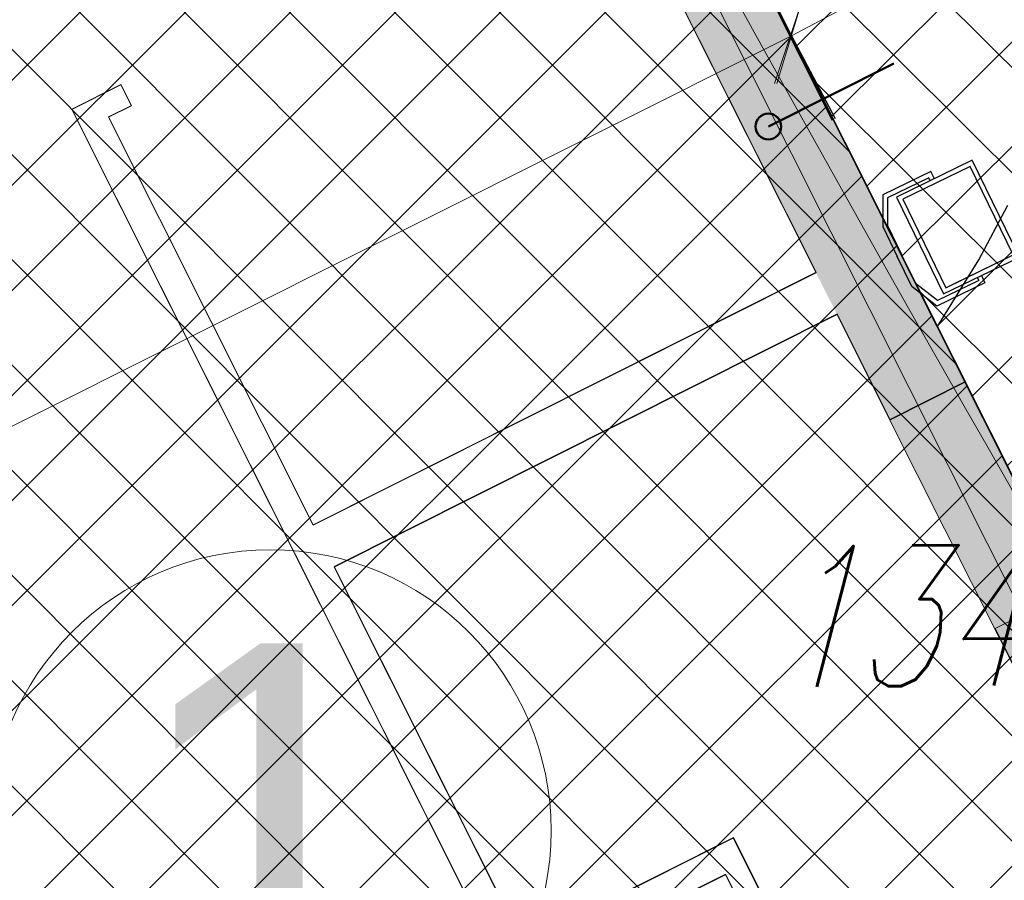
# Model space of a CAD drawing. Header units: metres. Extents: x 7472034 to 8439876, y 5890181 to 5961460.
# Tile 165 of 202: x 8439520.93 to 8439525.14, y 5890397.55 to 5890401.22. Entities that reach past the tile are written whole.
import ezdxf
from ezdxf.enums import TextEntityAlignment as Align

# ---------------------------------------------------------------- set-up
doc = ezdxf.new("R2010")
doc.units = ezdxf.units.M
doc.header["$MEASUREMENT"] = 0
for name, pattern in [('$0$L218_500', [1, 0.5, -0.5]), ('ACAD_ISO03W100', [30, 12, -18]), ('CENTER', [2, 1.25, -0.25, 0.25, -0.25]), ('DASHED', [19.049999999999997, 12.7, -6.349999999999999])]:
    doc.linetypes.add(name, pattern=pattern)
doc.layers.get('0').update_dxf_attribs({"linetype": 'CONTINUOUS', "lineweight": 5})
doc.layers.get('Defpoints').update_dxf_attribs({"linetype": 'CONTINUOUS'})
for name, color, linetype, lineweight in [('### Krawężnik', 6, 'CONTINUOUS', 35), ('### rzędne', 172, 'CONTINUOUS', 35), ('_a_widok', 7, 'CONTINUOUS', 5), ('_IS.KD.B.rura', 124, 'ACAD_ISO03W100', 50), ('a___przekrojowa___0.5', 4, 'CONTINUOUS', 50), ('drzwi', 7, 'CONTINUOUS', 20), ('dystrybutor', 252, 'CONTINUOUS', 15), ('E_LAMPY', 10, 'CONTINUOUS', 25), ('KOLOR-OBIEKT', 21, 'CONTINUOUS', 13), ('T_strefa-5', 200, 'ACAD_ISO03W100', 50), ('T_strefa-8', 20, 'ACAD_ISO03W100', 50), ('ZAG-obrys 018 wymiary', 7, 'CONTINUOUS', 18), ('ZAG-OBRYS005', 7, 'CONTINUOUS', 0), ('ZAG-OPIS_020', 7, 'CONTINUOUS', 25)]:
    doc.layers.add(name, color=color, linetype=linetype, lineweight=lineweight)
for name, color, linetype in [('100_rzut_wym_wew', 7, 'CONTINUOUS'), ('_IS.BLOK.KD.doziemne', 7, 'CONTINUOUS'), ('_IS.BLOK.WODA', 7, 'CONTINUOUS'), ('Kraw_parking', 7, 'DASHED'), ('malowanki', 252, 'CONTINUOUS'), ('ogródek', 5, 'CONTINUOUS'), ('Ściany grube', 51, 'CONTINUOUS')]:
    doc.layers.add(name, color=color, linetype=linetype)
doc.layers.add('_IS_NO', color=11, linetype='CONTINUOUS', lineweight=20, plot=False)
doc.styles.add('ARIAL', font='arial.ttf')
doc.styles.add('DIM', font='simplex.shx', dxfattribs={"width": 0.8})
doc.styles.add('RS', font='Romans.shx', dxfattribs={"width": 0.7})
doc.styles.add('style2', font='romans.shx', dxfattribs={"width": 0.7, "oblique": 15})
doc.dimstyles.new('DIM-WEW_500', dxfattribs={"dimscale": 5, "dimtxt": 18, "dimasz": 10, "dimexe": 4, "dimexo": 8, "dimgap": 5, "dimtad": 1, "dimlfac": 0.01, "dimzin": 9, "dimdsep": 46, "dimtxsty": 'DIM', "dimblk": 'ARCHTICK', "dimcen": 5, "dimclrt": 112, "dimadec": 4, "dimazin": 2, "dimtfac": 4, "dimtmove": 0, "dimatfit": 3, "dimldrblk": 'ARCHTICK', "dimfxl": 0, "dimtolj": 1, "dimlwd": 13, "dimarcsym": 0})
pattern_1 = [(45, (967499.202946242, -71042.94610979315), (-0.2245064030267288, 0.2245064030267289), []), (135, (967499.202946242, -71042.94610979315), (-0.2245064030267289, -0.2245064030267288), [])]
pattern_2 = [(45, (967499.2092647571, -71042.97165620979), (-0.2245064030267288, 0.2245064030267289), []), (135, (967499.2092647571, -71042.97165620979), (-0.2245064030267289, -0.2245064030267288), [])]

# ---------------------------------------------------------------- blocks, each defined once
blk = doc.blocks.new('A$C6A91272F')
at = {"ltscale": 0.1}
h = blk.add_hatch(color=256, dxfattribs=at)
h.dxf.hatch_style = 1
edge = h.paths.add_edge_path()
edge.add_line((705.3357828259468, 1004.648025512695), (1.335779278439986, 1004.648025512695))
edge.add_line((1.335779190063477, 1004.648025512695), (1.335779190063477, 80.64918178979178))
edge.add_line((1.335779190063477, 80.64918172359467), (37.33577814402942, 80.64918174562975))
edge.add_line((37.33577811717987, 80.64918172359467), (37.33577811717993, 116.3991696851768))
edge.add_line((37.33577823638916, 116.3991696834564), (37.33577899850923, 127.6491803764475))
edge.add_line((37.3357789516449, 127.6491804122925), (37.33577895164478, 968.6480249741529))
edge.add_line((37.3357789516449, 968.6480250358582), (705.3357827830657, 968.648025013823))
edge.add_line((705.3357827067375, 968.6480250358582), (705.3357827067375, 1004.648025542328))
blk.add_line((1269.335779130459, 968.6480243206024), (462.7524453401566, 968.6480244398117), dxfattribs=at)
blk.add_lwpolyline([(1.335779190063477, 80.64918172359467), (1305.338344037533, 80.64918172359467), (1305.338344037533, 1004.648025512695), (1.335779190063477, 1004.648025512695)], close=True, dxfattribs=at)
at = {"layer": 'dystrybutor', "color": 8}
for p, q in [((462.7524450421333, 1004.648025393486), (1.335779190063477, 1004.648025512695)), ((462.7524453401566, 968.6479624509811), (462.7524450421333, 1004.648025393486)), ((462.7524453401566, 968.6479624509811), (462.7524450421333, 1004.648025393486)), ((197.3357914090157, 968.6480240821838), (392.3357793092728, 968.647940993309)), ((197.3357914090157, 968.6480240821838), (392.3357793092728, 968.647940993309)), ((392.3357793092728, 968.647940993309), (392.3357791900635, 728.1480255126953)), ((392.3357793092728, 968.647940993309), (392.3357791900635, 728.1480255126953)), ((412.3357791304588, 968.647940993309), (462.7524453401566, 968.6479624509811)), ((412.3357791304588, 968.647940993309), (462.7524453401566, 968.6479624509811)), ((412.3357792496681, 728.1480255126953), (412.3357791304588, 968.647940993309)), ((412.3357792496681, 728.1480255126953), (412.3357791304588, 968.647940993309)), ((679.3357793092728, 828.6480255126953), (592.3357791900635, 828.648025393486)), ((679.3357793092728, 828.6480255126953), (592.3357791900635, 828.648025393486)), ((592.3357791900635, 828.648025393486), (592.3357792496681, 728.148025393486)), ((592.3357791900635, 828.648025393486), (592.3357792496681, 728.148025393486)), ((604.8357792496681, 753.6480255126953), (604.8357793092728, 818.6480255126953)), ((604.8357793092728, 818.6480255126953), (689.3357793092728, 818.6480255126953)), ((604.8357792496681, 753.6480255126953), (604.8357793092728, 818.6480255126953)), ((604.8357793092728, 818.6480255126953), (689.3357793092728, 818.6480255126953)), ((197.3357763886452, 739.1348167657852), (187.3357763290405, 739.1348099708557)), ((197.3357763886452, 739.1348167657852), (187.3357763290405, 739.1348099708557)), ((187.3357763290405, 739.1348099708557), (187.3357792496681, 715.6480255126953)), ((187.3357763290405, 739.1348099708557), (187.3357792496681, 715.6480255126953)), ((197.3357792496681, 728.1480255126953), (197.3357763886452, 739.1348167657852)), ((197.3357792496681, 728.1480255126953), (197.3357763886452, 739.1348167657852)), ((392.3357791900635, 728.1480255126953), (197.3357792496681, 728.1480255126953)), ((392.3357791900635, 728.1480255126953), (197.3357792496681, 728.1480255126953)), ((592.3357792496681, 728.148025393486), (412.3357792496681, 728.1480255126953)), ((592.3357792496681, 728.148025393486), (412.3357792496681, 728.1480255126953)), ((187.3357792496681, 715.6480255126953), (611.8357792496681, 715.6480255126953)), ((187.3357792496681, 715.6480255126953), (611.8357792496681, 715.6480255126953))]:
    blk.add_line(p, q, dxfattribs=at)
at = {"layer": 'dystrybutor', "color": 8, "ltscale": 0.1}
blk.add_line((705.3357827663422, 982.1480232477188), (50.33578497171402, 982.1480232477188), dxfattribs=at)
at = {"layer": 'ogródek', "color": 0}
blk.add_lwpolyline([(1305.338344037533, 1004.648025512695), (1.335779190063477, 1004.648025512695), (1.335779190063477, 80.64918172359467), (1305.338344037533, 80.64918172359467)], close=True, dxfattribs=at)
blk = doc.blocks.new('NUMER_')
blk.add_circle((0, 0), 120)
at = {"style": 'ARIAL'}
blk.add_attdef('1', (-58.85081040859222, -80.22409284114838), '', height=170, rotation=359.9999984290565, dxfattribs=at)
blk = doc.blocks.new('_Oblique')
at = {"color": 0, "linetype": 'ByBlock', "lineweight": -2}
blk.add_line((-0.5, -0.5), (0.5, 0.5), dxfattribs=at)
blk = doc.blocks.new('*D98')
at = {"layer": 'Defpoints', "color": 0, "linetype": 'Continuous'}
for p in [(8439528.619543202, 5890402.430334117), (8439525.11035385, 5890401.621289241), (8439525.490028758, 5890400.863126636)]:
    blk.add_point(p, dxfattribs=at)
at = {"layer": 'ZAG-obrys 018 wymiary', "color": 0, "linetype": 'Continuous', "lineweight": -2}
for p, q in [((8439528.26132435, 5890403.145651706), (8439528.060758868, 5890403.546155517)), ((8439525.131809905, 5890401.578444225), (8439524.931244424, 5890401.978948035))]:
    blk.add_line(p, q, dxfattribs=at)
at = {"layer": 'ZAG-obrys 018 wymiary', "color": 0, "linetype": 'Continuous', "lineweight": 13}
blk.add_line((8439528.239868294, 5890403.188496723), (8439525.11035385, 5890401.621289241), dxfattribs=at)
at = {"layer": 'ZAG-obrys 018 wymiary', "color": 0, "linetype": 'Continuous', "lineweight": 13, "xscale": 0.3, "yscale": 0.3, "zscale": 0.3}
for p, rotation in [((8439528.239868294, 5890403.188496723), 26.60092780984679), ((8439525.11035385, 5890401.621289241), 206.6009278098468)]:
    blk.add_blockref('_Oblique', p, dxfattribs=dict(at, rotation=rotation))
at = {"layer": 'ZAG-obrys 018 wymiary', "color": 112, "linetype": 'Continuous', "lineweight": 25, "insert": (8439526.406446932, 5890402.941381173), "char_height": 0.8, "attachment_point": 5, "rotation": 26.60092780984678, "style": 'RS'}
blk.add_mtext('\\A1;3.5', dxfattribs=at)
blk = doc.blocks.new('_ArchTick')
at = {"layer": '100_rzut_wym_wew', "color": 0, "linetype": 'Continuous', "const_width": 0.15}
blk.add_lwpolyline([(-0.5, -0.5), (0.5, 0.5)], dxfattribs=at)
blk = doc.blocks.new('woda.przylacze')
at = {"layer": 'a___przekrojowa___0.5', "color": 4, "ltscale": 5}
blk.add_circle((7472024.926841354, 5961443.71121322, 2.493151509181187e-06), 0.055, dxfattribs=at)
blk = doc.blocks.new('*D48')
at = {"layer": 'Defpoints', "color": 0, "linetype": 'Continuous', "lineweight": 60}
for p in [(8439522.898040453, 5890403.794841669, 2.493151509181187e-06), (8439514.639453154, 5890399.659210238, 2.493151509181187e-06), (8439515.964052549, 5890397.0140713)]:
    blk.add_point(p, dxfattribs=at)
at = {"layer": 'ZAG-obrys 018 wymiary', "color": 0, "linetype": 'Continuous', "lineweight": -2}
for p, q in [((8439523.256250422, 5890403.079519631), (8439524.401744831, 5890400.792041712)), ((8439514.997663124, 5890398.9438882), (8439516.143157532, 5890396.656410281))]:
    blk.add_line(p, q, dxfattribs=at)
at = {"layer": 'ZAG-obrys 018 wymiary', "color": 0, "linetype": 'Continuous', "lineweight": 13}
blk.add_line((8439524.222639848, 5890401.149702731), (8439515.964052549, 5890397.0140713), dxfattribs=at)
at = {"layer": 'ZAG-obrys 018 wymiary', "color": 0, "linetype": 'Continuous', "lineweight": 13, "xscale": 0.3, "yscale": 0.3, "zscale": 0.3}
for p, rotation in [((8439524.222639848, 5890401.149702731), 26.6002161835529), ((8439515.964052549, 5890397.0140713), 206.6002161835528)]:
    blk.add_blockref('_Oblique', p, dxfattribs=dict(at, rotation=rotation))
at = {"layer": 'ZAG-obrys 018 wymiary', "color": 112, "linetype": 'Continuous', "lineweight": 25, "insert": (8439519.824688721, 5890399.618378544), "char_height": 0.8, "attachment_point": 5, "rotation": 26.60021618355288, "style": 'RS'}
blk.add_mtext('\\A1;9.24', dxfattribs=at)
blk = doc.blocks.new('NASWIETLACZ')
for p, q in [((20.99229572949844, 15.23981954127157), (20.99229572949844, 38.71497020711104)), ((-23, 26.82074474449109), (-26.42208223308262, 26.82074474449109)), ((-26.42208223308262, 26.82074474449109), (-26.42208223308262, 3.968450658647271)), ((23, 26.82074474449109), (26.42208223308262, 26.82074474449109)), ((26.42208223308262, 26.82074474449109), (26.42208223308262, 3.968450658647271)), ((-24.42208223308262, 24.82074474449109), (-24.42208223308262, 5.215492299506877)), ((-23, 24.82074474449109), (-24.42208223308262, 24.82074474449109)), ((23, 24.82074474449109), (24.42208223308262, 24.82074474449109)), ((24.42208223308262, 24.82074474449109), (24.42208223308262, 5.215492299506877)), ((-24.42208223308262, 5.215492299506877), (-13.78120486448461, 0)), ((24.42208223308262, 5.215492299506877), (13.78120486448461, 0)), ((-26.42208223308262, 3.968450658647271), (-14.24498601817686, -2)), ((-13.78120486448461, 0), (0, 0)), ((13.78120486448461, 0), (0, 0)), ((26.42208223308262, 3.968450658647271), (14.24498601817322, -2)), ((-14.24498601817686, -2), (0, -2)), ((14.24498601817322, -2), (0, -2))]:
    blk.add_line(p, q)
for points in [[(-23, 8.820744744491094), (23, 8.820744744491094), (23, 44.82074474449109), (-23, 44.82074474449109)], [(-21, 10.82074474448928), (21, 10.82074474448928), (20.99999999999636, 42.82074474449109), (-21, 42.82074474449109)]]:
    blk.add_lwpolyline(points, close=True)
blk = doc.blocks.new('Elektryk_v3')
at = {"layer": 'E_LAMPY', "xscale": 0.009999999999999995, "yscale": 0.009999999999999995, "zscale": 0.009999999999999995, "rotation": 295.9668059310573}
blk.add_blockref('NASWIETLACZ', (15.11862075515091, -54.08753388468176), dxfattribs=at)
blk = doc.blocks.new('*D47')
at = {"layer": 'Defpoints', "color": 0, "linetype": 'Continuous', "lineweight": 60}
for p in [(8439514.6432662, 5890399.651613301, 2.493151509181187e-06), (8439521.586031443, 5890388.545919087), (8439520.492828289, 5890387.997219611, 2.493151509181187e-06)]:
    blk.add_point(p, dxfattribs=at)
at = {"layer": 'ZAG-obrys 018 wymiary', "color": 0, "linetype": 'Continuous', "lineweight": -2}
for p, q in [((8439515.358258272, 5890400.010481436), (8439516.093965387, 5890400.379746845)), ((8439521.207820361, 5890388.356087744), (8439521.943527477, 5890388.725353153))]:
    blk.add_line(p, q, dxfattribs=at)
at = {"layer": 'ZAG-obrys 018 wymiary', "color": 0, "linetype": 'Continuous', "lineweight": 13}
blk.add_line((8439515.736469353, 5890400.200312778), (8439521.586031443, 5890388.545919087), dxfattribs=at)
at = {"layer": 'ZAG-obrys 018 wymiary', "color": 0, "linetype": 'Continuous', "lineweight": 13, "xscale": 0.3, "yscale": 0.3, "zscale": 0.3}
for p, rotation in [((8439515.736469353, 5890400.200312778), 116.6529459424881), ((8439521.586031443, 5890388.545919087), 296.6529459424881)]:
    blk.add_blockref('_Oblique', p, dxfattribs=dict(at, rotation=rotation))
at = {"layer": 'ZAG-obrys 018 wymiary', "color": 112, "linetype": 'Continuous', "lineweight": 25, "insert": (8439518.65365667, 5890395.725783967), "char_height": 0.8, "attachment_point": 5, "rotation": 296.65294594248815, "style": 'RS'}
blk.add_mtext('\\A1;13.04', dxfattribs=at)
blk = doc.blocks.new('A$C76AD686A')
at = {"layer": 'T_strefa-5', "color": 151, "lineweight": 30, "ltscale": 0.05, "elevation": 1.144901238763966e-06}
blk.add_lwpolyline([(1.951411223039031, -3.88790038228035, 0.2701111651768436), (2.265631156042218, 1.137163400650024), (2.153484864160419, 1.360598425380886, 0.4142135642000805), (-4.558141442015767, 3.586373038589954), (-4.826263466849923, 3.451797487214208, 0.4142135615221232), (-7.052038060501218, -3.259828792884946), (-6.939891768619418, -3.483263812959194)], format="xyb", dxfattribs=at)
blk = doc.blocks.new('A$C1D2679FE')
at = {"layer": 'KOLOR-OBIEKT', "lineweight": 9, "ltscale": 200}
h = blk.add_hatch(dxfattribs=at)
h.set_pattern_fill('ANSI37', color=253, scale=0.1, angle=16)
h.set_pattern_definition([(61, (-7471780.020262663, -5961378.212846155), (-0.2776917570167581, 0.153927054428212), []), (151, (-7471780.020262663, -5961378.212846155), (-0.153927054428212, -0.2776917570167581), [])])
edge = h.paths.add_edge_path()
edge.add_line((196.975401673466, 33.54016214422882), (192.3495923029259, 34.13512154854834))
edge.add_line((192.3495923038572, 34.13512154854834), (187.7176397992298, 34.7308710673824))
edge.add_line((187.7176398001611, 34.7308710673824), (178.5077782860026, 36.15998750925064))
edge.add_line((178.5077782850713, 36.15998750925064), (176.6601969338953, 36.5026140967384))
edge.add_arc((181.3685569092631, 38.18527459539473), 5.000000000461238, 199.6657310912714, 261.1796204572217)
edge.add_line((180.6018702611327, 33.24440507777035), (187.358021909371, 32.19603671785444))
edge.add_line((187.3580219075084, 32.19603671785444), (192.0230219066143, 31.59603671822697))
edge.add_line((192.0230219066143, 31.59603671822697), (196.6880219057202, 30.9960367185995))
edge.add_line((196.6880219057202, 30.9960367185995), (201.9780219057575, 30.48103671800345))
edge.add_line((201.9780219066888, 30.48103671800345), (207.2680219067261, 29.96603671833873))
edge.add_line((207.2680219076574, 29.96603671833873), (216.468021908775, 29.35603671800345))
edge.add_line((216.4680219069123, 29.35603671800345), (221.8830219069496, 29.11103671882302))
edge.add_line((221.8830219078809, 29.11103671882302), (227.2980219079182, 28.86603671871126))
edge.add_line((227.2980219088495, 28.86603671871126), (233.718021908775, 28.60103671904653))
edge.add_line((233.7180219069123, 28.60103671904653), (240.1380219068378, 28.33603671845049))
edge.add_line((240.1380219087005, 28.33603671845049), (245.3280219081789, 28.076036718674))
edge.add_line((245.3280219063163, 28.076036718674), (246.1380219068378, 28.00603671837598))
edge.add_line((246.1380219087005, 28.00603671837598), (248.4280219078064, 27.98603671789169))
edge.add_line((248.4280219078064, 27.98603671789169), (251.4080219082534, 28.33603671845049))
edge.add_line((251.4080219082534, 28.33603671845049), (255.3380219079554, 29.13603671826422))
edge.add_line((255.3380219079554, 29.13603671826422), (258.1480219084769, 30.35603671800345))
edge.add_line((258.1480219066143, 30.35603671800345), (260.6280219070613, 32.076036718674))
edge.add_line((260.6280219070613, 32.076036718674), (262.7080219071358, 34.29603671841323))
edge.add_line((262.7080219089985, 34.29603671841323), (264.3880219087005, 36.826036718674))
edge.add_line((264.3880219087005, 36.826036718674), (265.608021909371, 39.59603671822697))
edge.add_line((265.6080219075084, 39.59603671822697), (266.4080219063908, 42.53603671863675))
edge.add_line((266.4080219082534, 42.53603671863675), (266.6380219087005, 45.60603671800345))
edge.add_line((266.6380219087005, 45.60603671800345), (266.3380219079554, 48.59603671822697))
edge.add_line((266.3380219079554, 48.59603671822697), (265.628021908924, 51.53603671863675))
edge.add_line((265.6280219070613, 51.53603671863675), (264.5280219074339, 54.28603671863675))
edge.add_line((264.5280219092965, 54.28603671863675), (263.3880219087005, 57.11603671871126))
edge.add_line((263.3880219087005, 57.11603671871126), (262.5430219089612, 59.47103671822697))
edge.add_line((262.5430219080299, 59.47103671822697), (261.6980219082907, 61.826036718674))
edge.add_line((261.6980219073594, 61.826036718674), (260.5980219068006, 65.15103671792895))
edge.add_line((260.5980219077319, 65.15103671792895), (259.4980219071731, 68.47603671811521))
edge.add_line((259.4980219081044, 68.47603671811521), (257.3916487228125, 67.77919145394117))
edge.add_line((257.3916487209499, 67.77919145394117), (258.1675714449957, 64.34697791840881))
edge.add_line((258.167571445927, 64.34697791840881), (259.2776264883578, 60.99158426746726))
edge.add_line((259.2776264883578, 60.99158426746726), (260.1334384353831, 58.60645156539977))
edge.add_line((260.1334384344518, 58.60645156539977), (260.9950570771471, 56.20513570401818))
edge.add_line((260.9950570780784, 56.20513570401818), (262.1522789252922, 53.33238322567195))
edge.add_line((262.1522789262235, 53.33238322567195), (263.1827648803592, 50.75616833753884))
edge.add_line((263.1827648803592, 50.75616833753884), (263.8083402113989, 48.16575780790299))
edge.add_line((263.8083402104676, 48.16575780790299), (264.0684198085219, 45.57363114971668))
edge.add_line((264.0684198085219, 45.57363114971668), (263.8734869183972, 42.97170083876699))
edge.add_line((263.8734869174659, 42.97170083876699), (263.1880731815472, 40.45280535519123))
edge.add_line((263.1880731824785, 40.45280535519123), (262.1337886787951, 38.05906103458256))
edge.add_line((262.1337886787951, 38.05906103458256), (260.6936748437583, 35.89031817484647))
edge.add_line((260.6936748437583, 35.89031817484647), (258.9457271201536, 34.02472012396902))
edge.add_line((258.9457271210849, 34.02472012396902), (256.8967191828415, 32.60363397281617))
edge.add_line((256.8967191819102, 32.60363397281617), (254.5645412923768, 31.59108698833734))
edge.add_line((254.5645412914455, 31.59108698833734), (251.0026761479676, 30.86602538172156))
edge.add_line((251.0026761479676, 30.86602538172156), (248.2893446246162, 30.54734550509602))
edge.add_line((248.2893446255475, 30.54734550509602), (246.2595893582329, 30.56507262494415))
edge.add_line((246.2595893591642, 30.56507262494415), (245.5023283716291, 30.63051493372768))
edge.add_line((245.5023283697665, 30.63051493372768), (240.2548571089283, 30.89339403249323))
edge.add_line((240.2548571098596, 30.89339403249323), (233.8236017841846, 31.1588586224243))
edge.add_line((233.8236017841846, 31.1588586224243), (227.4086662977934, 31.42364957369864))
edge.add_line((227.4086662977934, 31.42364957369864), (221.9987299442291, 31.66842047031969))
edge.add_line((221.9987299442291, 31.66842047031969), (217.4544723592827, 31.90290945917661))
edge.add_line((217.4544723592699, 31.90290945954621), (217.0910134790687, 31.92589690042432))
edge.add_line((217.0910134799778, 31.92589689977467), (214.8768218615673, 32.06593639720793))
edge.add_line((214.876821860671, 32.06593639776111), (207.0033997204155, 32.56390146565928))
edge.add_line((207.0033997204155, 32.56390146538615), (202.2260741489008, 33.02899081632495))
edge.add_line((202.2260741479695, 33.02899081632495), (196.975401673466, 33.54016214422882))
blk = doc.blocks.new('*D159')
at = {"layer": 'Defpoints', "color": 0, "linetype": 'Continuous', "lineweight": 60}
for p in [(8439524.99254547, 5890401.843217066), (8439524.110168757, 5890401.374300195), (8439524.228078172, 5890401.152426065)]:
    blk.add_point(p, dxfattribs=at)
at = {"layer": 'ZAG-obrys 018 wymiary', "color": 0, "linetype": 'Continuous', "lineweight": 13}
blk.add_line((8439525.110454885, 5890401.621342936), (8439524.228078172, 5890401.152426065), dxfattribs=at)
at = {"layer": 'ZAG-obrys 018 wymiary', "color": 0, "linetype": 'Continuous', "lineweight": -2}
for p, q in [((8439525.110454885, 5890401.621342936), (8439525.298165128, 5890401.268122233)), ((8439524.228078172, 5890401.152426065), (8439524.415788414, 5890400.799205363))]:
    blk.add_line(p, q, dxfattribs=at)
at = {"layer": 'ZAG-obrys 018 wymiary', "color": 0, "linetype": 'Continuous', "lineweight": 13, "xscale": 0.3, "yscale": 0.3, "zscale": 0.3}
for p, rotation in [((8439525.110454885, 5890401.621342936), 27.98728479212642), ((8439524.228078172, 5890401.152426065), 207.9872847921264)]:
    blk.add_blockref('_Oblique', p, dxfattribs=dict(at, rotation=rotation))
at = {"layer": 'ZAG-obrys 018 wymiary', "color": 112, "linetype": 'Continuous', "lineweight": 25, "insert": (8439524.387701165, 5890401.916715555), "char_height": 0.8, "attachment_point": 5, "rotation": 27.987284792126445, "style": 'RS'}
blk.add_mtext('\\A1;1', dxfattribs=at)
blk = doc.blocks.new('A$C2C426404')
at = {"layer": '_IS_NO'}
blk.add_spline([(75.79141489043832, 33.98871202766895, 2.493151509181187e-06), (83.97091970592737, 37.81401541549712, 2.493151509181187e-06)], degree=3, dxfattribs=at)
blk.add_open_spline([(83.9709191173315, 37.81401572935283, 2.493151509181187e-06), (89.24957570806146, 27.78922869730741, 1.662101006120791e-06), (91.69356783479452, 25.92546564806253, 8.310505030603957e-07), (90.12814651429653, 25.47781100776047)], degree=3, dxfattribs=at)
at = {"layer": '### rzędne', "color": 0, "linetype": 'CENTER', "lineweight": 25, "insert": (85.40039549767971, 33.08617020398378, 2.493151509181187e-06), "char_height": 0.6, "attachment_point": 1, "rotation": 0.4319074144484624, "style": 'style2'}
blk.add_mtext('134,05', dxfattribs=at)
blk = doc.blocks.new('JPII.KD_aktualizacja rzędnych_20.12.2024')
at = {"layer": '_IS.KD.B.rura', "ltscale": 0.05}
blk.add_line((8438664.508541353, 5890696.572313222, 2.493151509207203e-06), (8438666.780438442, 5890697.712621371, 2.490291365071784e-06), dxfattribs=at)
blk = doc.blocks.new('A$C1E3701F3')
at = {"layer": 'Ściany grube', "linetype": 'ByBlock', "lineweight": 9, "ltscale": 5, "elevation": -3.258664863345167e-10}
for points in [[(36.00049676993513, 712.5839778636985), (36.00049817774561, 862.5839792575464), (68.00050379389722, 862.5839792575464), (68.00050238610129, 872.5839778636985), (36.00049676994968, 872.5839778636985), (36.00049676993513, 953.0839778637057), (176.0005541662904, 953.0839909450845), (176.0004967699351, 872.5839778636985), (158.0005023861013, 872.5839778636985), (158.0005037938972, 862.5839792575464), (186.0004023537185, 862.5839778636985), (186.0004241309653, 823.5707785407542), (196.0004241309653, 823.5707855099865), (196.0005090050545, 953.0839764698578), (391.0004967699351, 953.0838933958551), (391.0004967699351, 712.5839778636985), (196.0004967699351, 712.5839778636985), (196.0004939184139, 723.570769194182), (186.0004939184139, 723.5707622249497), (186.0004967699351, 700.0839778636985), (610.5004967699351, 700.0839778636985)], [(603.5004967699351, 738.0839778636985), (603.5004967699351, 803.0839778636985), (688.0004967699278, 803.0839778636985)], [(678.0004967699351, 813.0839778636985), (591.0004967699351, 813.0839778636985), (591.0004967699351, 712.5839778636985), (411.0004967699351, 712.5839778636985), (411.0004967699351, 953.0838933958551), (461.4171628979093, 953.0839147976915), (461.4171626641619, 989.0839778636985), (0.0004967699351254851, 989.0839778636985), (0.0004967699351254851, 65.08513414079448)]]:
    blk.add_lwpolyline(points, dxfattribs=at)
at = {"layer": 'Ściany grube', "linetype": 'ByBlock', "lineweight": 9, "ltscale": 15, "elevation": -3.258664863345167e-10}
blk.add_lwpolyline([(461.4171626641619, 989.0839778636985), (561.4171628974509, 989.0839778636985)], dxfattribs=at)
at = {"layer": 'Ściany grube', "linetype": 'ByBlock', "lineweight": 9, "ltscale": 5, "elevation": -3.258664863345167e-10}
blk.add_lwpolyline([(561.4171628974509, 989.0839778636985), (561.4171628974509, 953.0839778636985), (678.0004967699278, 953.0839778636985), (678.0004967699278, 908.3312353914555), (688.0004967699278, 908.3312353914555), (688.0004967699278, 953.0839778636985), (697.000446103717, 953.0839778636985), (697.000446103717, 989.0839778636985)], close=True, dxfattribs=at)

msp = doc.modelspace()

# ---------------------------------------------------------------- hatches: boundary and pattern name
at = {"layer": 'KOLOR-OBIEKT', "lineweight": 9}
h = msp.add_hatch(dxfattribs=at)
h.set_pattern_fill('ANSI37', color=73, scale=0.1)
h.set_pattern_definition(pattern_2)
edge = h.paths.add_edge_path()
edge.add_arc((8439443.60123986, 5890379.17988472), 6.652831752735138, 296.7043321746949, 335.0331150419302)
edge.add_arc((8439476.194075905, 5890367.917634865), 27.87464989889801, 155.1393615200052, 162.3446315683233, ccw=False)
edge.add_arc((8439457.399943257, 5890376.211109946), 7.345078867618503, 127.98309878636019, 152.2023641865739, ccw=False)
edge.add_arc((8439457.741930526, 5890376.488713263), 7.349948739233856, 107.1989600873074, 131.4182254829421, ccw=False)
edge.add_line((8439455.568618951, 5890383.509999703), (8439473.898437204, 5890392.710084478))
edge.add_arc((8439481.742870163, 5890376.384611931), 18.11232128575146, 99.26977735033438, 115.6644084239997, ccw=False)
edge.add_line((8439478.825278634, 5890394.260401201), (8439481.377171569, 5890394.321440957))
edge.add_arc((8439482.909595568, 5890377.390082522), 17.00056533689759, 88.22393661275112, 95.17163768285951, ccw=False)
edge.add_arc((8439482.561499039, 5890405.235869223), 10.88860248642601, 274.6092070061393, 298.9976789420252)
edge.add_arc((8443006.923870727, 5883371.657126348), 7856.29059094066, 116.59181359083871, 116.61107962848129, ccw=False)
edge.add_arc((8439465.895823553, 5890431.340313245), 42.15757971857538, 305.2087751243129, 306.7865132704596)
edge.add_arc((8439488.80074795, 5890400.283338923), 3.577668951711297, 310.8590814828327, 340.7280968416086)
edge.add_line((8439492.177934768, 5890399.102523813), (8439493.275267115, 5890403.980640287))
edge.add_line((8439493.275267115, 5890403.980640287), (8439502.266345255, 5890408.28072203))
edge.add_line((8439502.266345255, 5890408.28072203), (8439504.844191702, 5890407.694009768))
edge.add_line((8439504.844191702, 5890407.694009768), (8439506.125281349, 5890405.329609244))
edge.add_arc((8439507.019670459, 5890405.776898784), 0.9999999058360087, 206.5699188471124, 283.6833393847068)
edge.add_line((8439507.256226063, 5890404.805280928), (8439511.624560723, 5890406.970734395))
edge.add_line((8439511.624560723, 5890406.970734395), (8439511.39896348, 5890407.420225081))
edge.add_line((8439511.39896348, 5890407.420225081), (8439510.561982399, 5890407.017405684))
edge.add_line((8439510.561982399, 5890407.017405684), (8439509.330427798, 5890409.481424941))
edge.add_line((8439509.330427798, 5890409.481424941), (8439512.635426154, 5890411.138401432))
edge.add_line((8439512.635426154, 5890411.138401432), (8439512.638568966, 5890411.136467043))
edge.add_line((8439512.638568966, 5890411.136467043), (8439515.998443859, 5890412.829496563))
edge.add_line((8439515.998443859, 5890412.829496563), (8439517.239018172, 5890410.325621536))
edge.add_line((8439517.239018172, 5890410.325621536), (8439513.919446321, 5890408.633274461))
edge.add_line((8439513.919446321, 5890408.633274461), (8439514.091312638, 5890408.235941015))
edge.add_line((8439514.091312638, 5890408.235941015), (8439518.839102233, 5890410.604261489))
edge.add_line((8439518.839102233, 5890410.604261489), (8439518.585943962, 5890412.843737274))
edge.add_line((8439518.585943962, 5890412.843737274), (8439518.274555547, 5890413.628049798))
edge.add_line((8439518.274555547, 5890413.628049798), (8439517.839658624, 5890414.494365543))
edge.add_line((8439517.839658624, 5890414.494365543), (8439524.310164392, 5890417.742607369))
edge.add_line((8439524.310164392, 5890417.742607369), (8439525.122207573, 5890416.124990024))
edge.add_line((8439525.122207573, 5890416.124990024), (8439526.840645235, 5890414.670893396))
edge.add_line((8439526.840645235, 5890414.670893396), (8439527.244697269, 5890414.489695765))
edge.add_arc((8439552.769967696, 5890317.570311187), 100.2242811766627, 102.79246926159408, 104.75471345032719, ccw=False)
edge.add_arc((8439529.321881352, 5890420.105147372), 4.960037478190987, 284.6730648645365, 320.3902958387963)
edge.add_arc((8435016.013859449, 5889290.11735932), 4655.555010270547, 14.00691021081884, 14.04831962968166)
edge.add_line((8439532.327549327, 5890420.207226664), (8439525.877549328, 5890423.127226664))
edge.add_line((8439525.877549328, 5890423.127226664), (8439431.028022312, 5890376.803268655))
edge.add_line((8439431.028022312, 5890376.803268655), (8439435.479127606, 5890375.417226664))
edge.add_line((8439435.479127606, 5890375.417226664), (8439446.590932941, 5890373.236661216))
edge = h.paths.add_edge_path()
edge.add_arc((8439530.228804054, 5890405.916425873), 3.001836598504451, 99.44813666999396, 208.2631515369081)
edge.add_line((8439527.5848402, 5890404.494990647), (8439533.209264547, 5890393.206690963))
edge.add_line((8439533.209264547, 5890393.206690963), (8439519.17443581, 5890386.185049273))
edge.add_line((8439519.17443581, 5890386.185049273), (8439523.57812012, 5890377.411604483))
edge.add_line((8439523.57812012, 5890377.411604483), (8439517.455507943, 5890374.324033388))
edge.add_line((8439517.455507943, 5890374.324033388), (8439517.445860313, 5890374.319191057))
edge.add_line((8439517.445860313, 5890374.319191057), (8439517.33905848, 5890374.265585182))
edge.add_line((8439517.33905848, 5890374.265585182), (8439516.815779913, 5890375.308140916))
edge.add_line((8439516.815779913, 5890375.308140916), (8439511.370501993, 5890372.574998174))
edge.add_line((8439511.370501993, 5890372.574998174), (8439511.888417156, 5890371.529804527))
edge.add_line((8439511.888417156, 5890371.529804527), (8439506.425671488, 5890368.787948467))
edge.add_line((8439506.425671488, 5890368.787948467), (8439505.890341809, 5890369.841556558))
edge.add_line((8439505.890341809, 5890369.841556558), (8439505.8884594, 5890369.869391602))
edge.add_line((8439505.8884594, 5890369.869391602), (8439500.283276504, 5890366.97762632))
edge.add_line((8439500.283276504, 5890366.97762632), (8439519.478066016, 5890366.160130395))
edge.add_line((8439519.478066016, 5890366.160130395), (8439542.767549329, 5890378.417226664))
edge.add_line((8439542.767549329, 5890378.417226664), (8439538.675788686, 5890394.802262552))
edge.add_line((8439538.675788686, 5890394.802262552), (8439537.066416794, 5890401.238139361))
edge.add_line((8439537.066416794, 5890401.238139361), (8439535.557306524, 5890407.69906358))
edge.add_arc((8439531.145391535, 5890400.872499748), 8.128158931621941, 57.12596579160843, 99.98506404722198)
edge = h.paths.add_edge_path()
edge.add_line((8439470.194509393, 5890384.137651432), (8439461.355169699, 5890379.697090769))
edge.add_line((8439461.355169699, 5890379.697090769), (8439460.080861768, 5890379.068371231))
edge.add_line((8439460.080861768, 5890379.068371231), (8439457.869254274, 5890377.642639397))
edge.add_arc((8439460.609507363, 5890373.444653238), 5.013190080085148, 123.1346622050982, 204.022759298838)
edge.add_line((8439456.030540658, 5890371.403786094), (8439459.447549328, 5890370.707226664))
edge.add_line((8439459.447549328, 5890370.707226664), (8439480.497107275, 5890367.736747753))
edge.add_line((8439480.497107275, 5890367.736747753), (8439497.963342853, 5890367.082590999))
edge.add_line((8439497.963342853, 5890367.082590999), (8439496.62020549, 5890369.722641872))
edge.add_line((8439496.62020549, 5890369.722641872), (8439494.91788047, 5890373.087302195))
edge.add_arc((8439489.468037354, 5890366.363615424), 8.654984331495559, 50.97371617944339, 58.22889977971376)
edge.add_line((8439494.025120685, 5890373.721722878), (8439490.036071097, 5890376.575637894))
edge.add_line((8439490.036071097, 5890376.575637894), (8439489.954459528, 5890375.592465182))
edge.add_line((8439489.954459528, 5890375.592465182), (8439490.917133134, 5890375.538648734))
edge.add_line((8439490.917133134, 5890375.538648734), (8439490.678913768, 5890371.956837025))
edge.add_line((8439490.678913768, 5890371.956837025), (8439482.55041443, 5890372.440399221))
edge.add_line((8439482.55041443, 5890372.440399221), (8439482.851718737, 5890376.020734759))
edge.add_line((8439482.851718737, 5890376.020734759), (8439487.354100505, 5890375.749064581))
edge.add_line((8439487.354100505, 5890375.749064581), (8439487.521080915, 5890378.34061919))
edge.add_line((8439487.521080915, 5890378.34061919), (8439481.803471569, 5890382.401025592))
edge.add_arc((8439487.942466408, 5890392.088814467), 11.46911116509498, 231.6002274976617, 237.6382272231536, ccw=False)
edge.add_line((8439480.818489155, 5890383.100518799), (8439480.351152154, 5890383.41057529))
edge.add_line((8439480.351152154, 5890383.41057529), (8439479.210044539, 5890382.939428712))
edge.add_line((8439479.210044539, 5890382.939428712), (8439480.412913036, 5890383.399613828))
edge.add_arc((8439474.682487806, 5890375.167564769), 10.03017472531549, 55.15777404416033, 116.5800473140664)
h.paths.add_polyline_path([(8439461.898919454, 5890370.792156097), (8439462.257176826, 5890373.552492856)], flags=16)
h = msp.add_hatch(dxfattribs=at)
h.set_pattern_fill('ANSI37', color=253, scale=0.1)
h.set_pattern_definition(pattern_2)
edge = h.paths.add_edge_path()
edge.add_arc((8439529.163071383, 5890420.279666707), 5.193757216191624, 276.50229096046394, 320.0240354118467, ccw=False)
edge.add_line((8439529.751227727, 5890415.119319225), (8439525.812744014, 5890414.153171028))
edge.add_line((8439525.812744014, 5890414.153171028), (8439519.208160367, 5890410.804184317))
edge.add_line((8439519.208160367, 5890410.804184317), (8439517.988028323, 5890410.126512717))
edge.add_line((8439517.988028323, 5890410.126512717), (8439514.091312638, 5890408.235941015))
edge.add_line((8439514.091312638, 5890408.235941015), (8439511.613697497, 5890406.992378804))
edge.add_line((8439511.613697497, 5890406.992378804), (8439509.258949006, 5890405.810485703))
edge.add_line((8439509.258949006, 5890405.810485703), (8439507.371756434, 5890404.83508177))
edge.add_arc((8439506.940777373, 5890405.737469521), 1.000023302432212, 206.5712342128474, 295.5290722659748, ccw=False)
edge.add_line((8439506.046377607, 5890405.290148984), (8439504.844186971, 5890407.693988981))
edge.add_line((8439504.844186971, 5890407.693988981), (8439502.261629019, 5890408.281795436))
edge.add_line((8439502.261629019, 5890408.281795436), (8439499.350132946, 5890407.011538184))
edge.add_line((8439499.350132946, 5890407.011538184), (8439493.30510976, 5890403.995621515))
edge.add_line((8439493.30510976, 5890403.995621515), (8439492.177918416, 5890399.102451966))
edge.add_arc((8439488.801253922, 5890400.282879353), 3.577047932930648, 293.05521913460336, 340.73119789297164, ccw=False)
edge.add_line((8439490.202090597, 5890396.991537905), (8439487.801423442, 5890395.78932472))
edge.add_arc((8439482.51122255, 5890404.317896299), 10.03607286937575, 278.1216072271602, 301.8109775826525, ccw=False)
edge.add_line((8439483.9290645, 5890394.382480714), (8439478.825278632, 5890394.260401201))
edge.add_arc((8439481.742870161, 5890376.384611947), 18.11232126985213, 99.26977735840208, 115.6644084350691)
edge.add_line((8439473.898437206, 5890392.710084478), (8439455.537130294, 5890383.494194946))
edge.add_arc((8439458.368862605, 5890375.380272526), 8.593860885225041, 109.2388197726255, 150.5606865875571)
edge.add_line((8439450.884668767, 5890379.604167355), (8439456.921008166, 5890377.849276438))
edge.add_line((8439456.921008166, 5890377.849276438), (8439458.055979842, 5890377.519316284))
edge.add_arc((8439462.056345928, 5890374.376166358), 5.087466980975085, 112.4172144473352, 141.842727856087, ccw=False)
edge.add_line((8439460.116249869, 5890379.079181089), (8439470.201913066, 5890384.141371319))
edge.add_arc((8439474.670732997, 5890375.058466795), 10.12272227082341, 52.60385305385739, 116.19734301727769, ccw=False)
edge.add_line((8439480.818489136, 5890383.100518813), (8439494.035062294, 5890373.735722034))
edge.add_arc((8439499.404929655, 5890380.165137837), 8.376924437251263, 230.1312663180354, 239.1071883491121)
edge.add_arc((8439492.046879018, 5890368.073539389), 5.778072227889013, 28.405105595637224, 58.05675779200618, ccw=False)
edge.add_line((8439497.129307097, 5890370.822183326), (8439498.920012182, 5890367.249241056))
edge.add_line((8439498.920012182, 5890367.249241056), (8439502.137476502, 5890368.864147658))
edge.add_line((8439502.137476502, 5890368.864147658), (8439500.881438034, 5890371.366619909))
edge.add_arc((8439501.41146424, 5890371.651481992), 0.6017260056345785, 32.69127385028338, 208.2557647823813, ccw=False)
edge.add_line((8439501.917872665, 5890371.97648152), (8439503.213570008, 5890369.395299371))
edge.add_line((8439503.213570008, 5890369.395299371), (8439521.788261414, 5890378.745992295))
edge.add_line((8439521.788261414, 5890378.745992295), (8439512.863585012, 5890396.520876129))
edge.add_arc((8439515.497668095, 5890397.863594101), 2.956566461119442, 115.92003145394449, 207.0101116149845, ccw=False)
edge.add_line((8439514.20530482, 5890400.522744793), (8439524.043376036, 5890405.489377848))
edge.add_line((8439524.043376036, 5890405.489377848), (8439526.586557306, 5890407.103247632))
edge.add_line((8439526.586557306, 5890407.103247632), (8439529.129738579, 5890408.717117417))
edge.add_arc((8439531.212438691, 5890401.016589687), 7.97720296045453, 58.08019787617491, 105.13424418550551, ccw=False)
edge.add_line((8439535.43023892, 5890407.787551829), (8439533.14312037, 5890416.942853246))
edge = h.paths.add_edge_path(flags=16)
edge.add_line((8439502.061371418, 5890393.458260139), (8439496.04637926, 5890390.43770596))
edge.add_arc((8439496.464019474, 5890389.751908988), 0.8029575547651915, 121.3407965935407, 301.694103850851)
edge.add_line((8439496.8858806, 5890389.068700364), (8439502.900872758, 5890392.089254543))
edge.add_arc((8439502.27990767, 5890392.650368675), 0.83692694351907, 317.898520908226, 465.1363795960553)
edge = h.paths.add_edge_path(flags=16)
edge.add_line((8439505.00109902, 5890384.089630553), (8439500.444638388, 5890381.798632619))
edge.add_arc((8439500.084983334, 5890382.51322949), 0.8000002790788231, 116.620304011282, 296.7160130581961, ccw=False)
edge.add_line((8439499.72652247, 5890383.228426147), (8439504.283989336, 5890385.517420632))
edge.add_arc((8439504.642916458, 5890384.80371257), 0.7988791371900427, -63.361719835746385, 116.69803695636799, ccw=False)
h = msp.add_hatch(dxfattribs=at)
h.set_pattern_fill('ANSI37', color=253, scale=0.1)
h.set_pattern_definition(pattern_1)
edge = h.paths.add_edge_path()
edge.add_line((8439529.129738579, 5890408.717117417), (8439524.043376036, 5890405.489377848))
edge.add_line((8439524.043376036, 5890405.489377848), (8439523.341366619, 5890405.152276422))
edge.add_line((8439523.341366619, 5890405.152276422), (8439530.095304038, 5890391.696047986))
edge.add_line((8439530.095304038, 5890391.696047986), (8439533.202946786, 5890393.232237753))
edge.add_line((8439533.202946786, 5890393.232237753), (8439527.402909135, 5890404.863425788))
edge.add_arc((8439530.258011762, 5890405.897801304), 3.036699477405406, 111.8109874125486, 199.9149521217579, ccw=False)
at = {"layer": 'KOLOR-OBIEKT', "lineweight": 9, "ltscale": 200}
h = msp.add_hatch(dxfattribs=at)
h.set_pattern_fill('ANSI37', color=231, scale=0.1)
h.set_pattern_definition(pattern_1)
edge = h.paths.add_edge_path()
edge.add_line((8439512.863585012, 5890396.520876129), (8439521.788261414, 5890378.745992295))
edge.add_line((8439521.788261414, 5890378.745992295), (8439503.213570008, 5890369.395299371))
edge.add_line((8439503.213570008, 5890369.395299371), (8439501.917872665, 5890371.97648152))
edge.add_arc((8439501.411425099, 5890371.65154851), 0.6017230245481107, 32.6839302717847, 208.2631083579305)
edge.add_line((8439500.881438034, 5890371.366619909), (8439502.137476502, 5890368.864147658))
edge.add_line((8439502.137476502, 5890368.864147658), (8439498.920012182, 5890367.249241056))
edge.add_line((8439498.920012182, 5890367.249241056), (8439497.129307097, 5890370.822183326))
edge.add_line((8439497.129307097, 5890370.822183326), (8439495.555644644, 5890372.655868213))
edge.add_line((8439495.555644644, 5890372.655868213), (8439494.901445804, 5890373.120452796))
edge.add_line((8439494.901445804, 5890373.120452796), (8439497.963342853, 5890367.082590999))
edge.add_line((8439497.963342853, 5890367.082590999), (8439500.283276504, 5890366.97762632))
edge.add_line((8439500.283276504, 5890366.97762632), (8439505.893878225, 5890369.872187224))
edge.add_line((8439505.893878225, 5890369.872187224), (8439506.425671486, 5890368.787948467))
edge.add_line((8439506.425671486, 5890368.787948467), (8439511.888417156, 5890371.529804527))
edge.add_line((8439511.888417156, 5890371.529804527), (8439511.370501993, 5890372.574998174))
edge.add_line((8439511.370501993, 5890372.574998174), (8439516.815852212, 5890375.308177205))
edge.add_line((8439516.815852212, 5890375.308177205), (8439517.338986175, 5890374.26554889))
edge.add_line((8439517.338986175, 5890374.26554889), (8439523.580028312, 5890377.407811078))
edge.add_line((8439523.580028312, 5890377.407811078), (8439519.172527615, 5890386.188842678))
edge.add_line((8439519.172527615, 5890386.188842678), (8439530.098737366, 5890391.695090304))
edge.add_line((8439530.098737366, 5890391.695090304), (8439523.347480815, 5890405.140094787))
edge.add_line((8439523.347480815, 5890405.140094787), (8439514.198986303, 5890400.548291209))
edge.add_arc((8439515.544616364, 5890397.867007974), 3.00000000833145, 116.6502652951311, 206.6609883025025)
h.paths.add_polyline_path([(8439514.64326723, 5890399.651613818), (8439522.901414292, 5890403.796535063), (8439528.750976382, 5890392.142141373), (8439520.49282829, 5890387.997219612)], flags=16)
at = {"layer": 'KOLOR-OBIEKT', "linetype": 'Continuous', "lineweight": 9}
h = msp.add_hatch(dxfattribs=at)
h.set_pattern_fill('ANSI37', color=31, scale=0.1)
h.set_pattern_definition([(45, (968625.435312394, -70631.92017188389), (-0.2245064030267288, 0.2245064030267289), []), (135, (968625.435312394, -70631.92017188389), (-0.2245064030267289, -0.2245064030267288), [])])
h.paths.add_polyline_path([(8439522.901307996, 5890403.796570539), (8439514.64619356, 5890399.653839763), (8439520.492787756, 5890387.997213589), (8439528.751016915, 5890392.142147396)])

# ---------------------------------------------------------------- linework, layer by layer
at = {"layer": 'Kraw_parking', "elevation": 2.493151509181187e-06}
for points in [[(8439528.750976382, 5890392.142141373), (8439520.49282829, 5890387.997219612), (8439514.64326723, 5890399.651613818), (8439522.901414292, 5890403.796535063)], [(8439528.750976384, 5890392.142141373), (8439520.49282829, 5890387.997219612), (8439514.643267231, 5890399.651613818), (8439522.901414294, 5890403.796535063)]]:
    msp.add_lwpolyline(points, close=True, dxfattribs=at)
at = {"layer": 'T_strefa-8', "color": 151, "ltscale": 0.03, "elevation": 4.986303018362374e-06, "flags": 128}
msp.add_lwpolyline([(8439530.156608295, 5890389.335577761), (8439530.156608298, 5890389.335577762, 0.4142135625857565), (8439533.721177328, 5890400.073075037), (8439533.497023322, 5890400.520014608, 0.4142135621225), (8439522.759526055, 5890404.084583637), (8439522.759526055, 5890404.084583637)], format="xyb", dxfattribs=at)

# ---------------------------------------------------------------- block references
at = {"layer": '### Krawężnik', "color": 1, "linetype": 'Continuous', "lineweight": 60, "ltscale": 0.2}
msp.add_blockref('A$C1D2679FE', (8439279.223208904, 5890335.266736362), dxfattribs=at)
at = {"layer": '_a_widok', "color": 0, "linetype": 'Continuous', "lineweight": 60, "ltscale": 0.2}
msp.add_blockref('A$C2C426404', (8439438.733810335, 5890365.88383195), dxfattribs=at)
msp.add_blockref('A$C2C426404', (8439438.733810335, 5890365.88383195), dxfattribs=at)
at = {"layer": '_IS.BLOK.KD.doziemne', "linetype": '$0$L218_500'}
msp.add_blockref('JPII.KD_aktualizacja rzędnych_20.12.2024', (859.6212462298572, -295.8072097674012), dxfattribs=at)
at = {"layer": '_IS.BLOK.WODA'}
msp.add_blockref('woda.przylacze', (967499.202946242, -71042.94610979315), dxfattribs=at)
at = {"layer": 'Defpoints', "color": 1, "linetype": 'Continuous', "lineweight": 60, "ltscale": 0.2, "xscale": 0.01, "yscale": 0.01, "zscale": 0.01, "rotation": 296.6679287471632}
msp.add_blockref('A$C1E3701F3', (8439514.06164841, 5890399.359503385), dxfattribs=at)
at = {"layer": 'drzwi', "color": 250, "ltscale": 0.1, "xscale": 0.009999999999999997, "yscale": 0.009999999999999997, "zscale": 0.009999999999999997, "rotation": 296.6529459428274}
msp.add_blockref('A$C6A91272F', (8439513.916480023, 5890399.301771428, 2.493151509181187e-06), dxfattribs=at)
at = {"layer": 'malowanki', "color": 1, "linetype": 'Continuous', "ltscale": 0.2}
msp.add_blockref('A$C76AD686A', (8439522.900615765, 5890403.798126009, 2.493151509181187e-06), dxfattribs=at)
at = {"layer": 'ZAG-OBRYS005', "lineweight": 9}
ref = msp.add_blockref('NUMER_', (8439522.00148574, 5890397.756979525), dxfattribs=dict(at, xscale=0.01, yscale=0.01, zscale=0.01))
ref.add_attrib('1', '1', dxfattribs={"layer": '0', "height": 1.6, "style": 'ARIAL'}).set_placement((8439522.00148574, 5890397.756979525), align=Align.MIDDLE_CENTER)
at = {"layer": 'ZAG-OPIS_020', "lineweight": 25}
msp.add_blockref('Elektryk_v3', (8439509.580092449, 5890454.305613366), dxfattribs=at)

# ---------------------------------------------------------------- dimensions: what is measured, and where the dimension line sits
at = {"layer": 'ZAG-obrys 018 wymiary', "linetype": 'Continuous', "lineweight": 25}
for p1, p2, distance, override, picture, middle in [((8439522.898040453, 5890403.794841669, 2.493151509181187e-06), (8439514.639453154, 5890399.659210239, 2.493151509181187e-06), 2.9582636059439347, {"dimscale": 0.1, "dimtxt": 8, "dimasz": 3, "dimgap": 2, "dimlfac": 1, "dimtxsty": 'RS', "dimblk1": 'Oblique', "dimblk2": 'Oblique', "dimsah": 1, "dimfxl": 50, "dimfxlon": 1}, '*D48', (8439519.824688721, 5890399.618378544)), ((8439528.619543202, 5890402.430334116, 2.493151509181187e-06), (8439525.490028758, 5890400.863126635, 2.493151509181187e-06), -0.8479171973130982, {"dimscale": 0.1, "dimtxt": 8, "dimasz": 3, "dimgap": 2, "dimlfac": 1, "dimtxsty": 'RS', "dimblk1": 'Oblique', "dimblk2": 'Oblique', "dimsah": 1, "dimfxl": 50, "dimfxlon": 1, "dimtfill": 0}, '*D98', (8439526.406446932, 5890402.941381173, 2.493151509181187e-06)), ((8439524.99254547, 5890401.843217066), (8439524.110168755, 5890401.374300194), 0.25125835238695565, {"dimscale": 0.1, "dimtxt": 8, "dimasz": 3, "dimgap": 2, "dimlfac": 1, "dimtxsty": 'RS', "dimblk1": 'Oblique', "dimblk2": 'Oblique', "dimsah": 1, "dimfxl": 50, "dimfxlon": 1}, '*D159', (8439524.387701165, 5890401.916715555))]:
    dim = msp.add_aligned_dim(p1=p1, p2=p2, distance=distance, dimstyle='DIM-WEW_500', override=override, dxfattribs=at)
    dim.commit()
    dim.dimension.update_dxf_attribs({"geometry": picture, "text_midpoint": middle})
dim = msp.add_linear_dim(base=(8439521.586031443, 5890388.545919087), p1=(8439514.6432662, 5890399.651613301, 2.493151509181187e-06), p2=(8439520.492828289, 5890387.997219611, 2.493151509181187e-06), angle=296.65294594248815, dimstyle='DIM-WEW_500', override={"dimscale": 0.1, "dimtxt": 8, "dimasz": 3, "dimgap": 2, "dimlfac": 1, "dimtxsty": 'RS', "dimblk1": 'Oblique', "dimblk2": 'Oblique', "dimsah": 1, "dimfxl": 50, "dimfxlon": 1, "dimtfill": 1}, dxfattribs=at)
dim.commit()
dim.dimension.update_dxf_attribs({"geometry": '*D47', "text_midpoint": (8439518.117412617, 5890395.456632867), "dimtype": 161})

doc.saveas('drawing.dxf')
